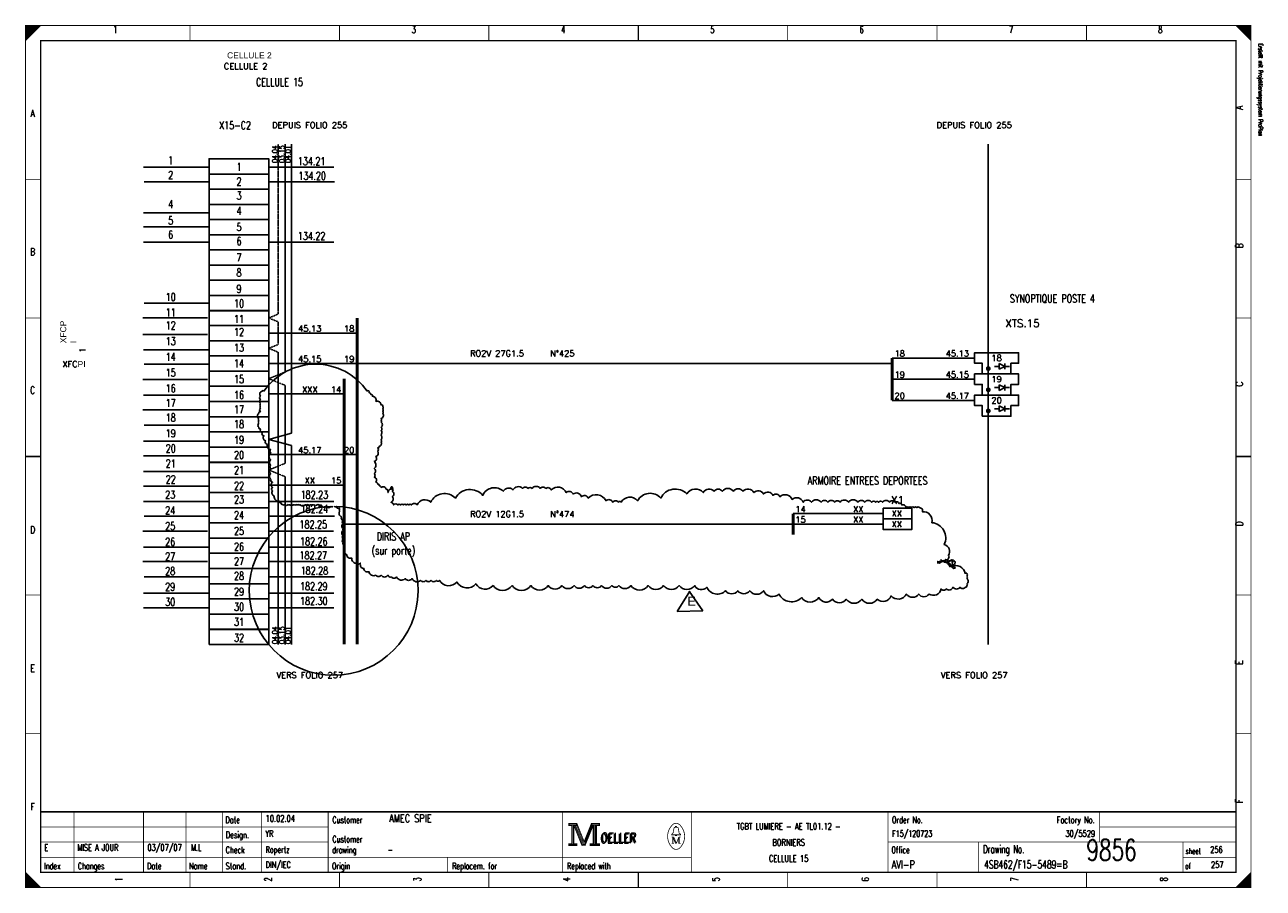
# Model space of a CAD drawing. Extents: x 0 to 409, y 0 to 285.
import ezdxf
from ezdxf.enums import TextEntityAlignment as Align

# ---------------------------------------------------------------- set-up
doc = ezdxf.new("R2010")
doc.units = 0
doc.header["$MEASUREMENT"] = 0
doc.linetypes.add('CONTINU', pattern=[0])
doc.linetypes.add('DISCONTINU', pattern=[0.15, 0.1, -0.05])
doc.layers.get('0').update_dxf_attribs({"color": 9, "linetype": 'CONTINUOUS'})
for name, color, linetype in [('POINTILLE', 5, 'DISCONTINU'), ('SCH-3', 3, 'CONTINU'), ('TEXTE', 3, 'CONTINUOUS'), ('TRAIFIN', 1, 'CONTINUOUS'), ('TRAIGROS', 2, 'CONTINUOUS'), ('TRAIMOY', 4, 'CONTINUOUS')]:
    doc.layers.add(name, color=color, linetype=linetype)
doc.styles.get("Standard").update_dxf_attribs({"font": 'simplex.shx', "bigfont": 'TXT.shx'})

# ---------------------------------------------------------------- blocks, each defined once
blk = doc.blocks.new('BRND')
at = {"layer": 'TRAIFIN'}
for p, q in [((0.8, -5.47), (0.8, -3.59)), ((0.8, -3.59), (2.68, -4.53)), ((2.68, -5.47), (2.68, -3.59)), ((-0.73, -4.53), (0.8, -4.53)), ((2.68, -4.53), (0.8, -5.47)), ((2.68, -4.53), (4.27, -4.53))]:
    blk.add_line(p, q, dxfattribs=at)
at = {"layer": 'TRAIMOY'}
blk.add_lwpolyline([(-4.75, -7), (-4.75, -3.5), (-7.25, -3.5), (-7.25, 0), (7.25, 0), (7.25, -3.5), (4.75, -3.5), (4.75, -7)], close=True, dxfattribs=at)

msp = doc.modelspace()

# ---------------------------------------------------------------- linework, layer by layer
at = {"color": 0, "linetype": 'Continuous'}
for p, q in [((38.98, 238.14), (60.31, 238.14)), ((80.59, 238.14), (101.92, 238.14)), ((39.16, 233.3), (60.49, 233.3)), ((80.77, 233.3), (102.1, 233.3)), ((38.98, 223.09), (60.31, 223.09)), ((38.98, 218.42), (60.31, 218.42)), ((38.98, 213.4), (60.31, 213.4)), ((80.59, 213.4), (101.92, 213.4)), ((39.16, 193.24), (60.49, 193.24)), ((38.8, 188.39), (60.13, 188.39)), ((38.8, 182.84), (60.13, 182.84)), ((38.98, 177.82), (60.31, 177.82)), ((39.16, 172.98), (60.49, 172.98)), ((38.8, 167.96), (60.13, 167.96)), ((38.98, 162.77), (60.31, 162.77)), ((38.8, 157.93), (60.13, 157.93)), ((39.16, 152.91), (60.49, 152.91)), ((38.98, 147.53), (60.31, 147.53)), ((38.98, 142.7), (60.31, 142.7)), ((38.98, 137.54), (60.31, 137.54)), ((38.98, 132.74), (60.31, 132.74)), ((38.98, 127.62), (60.31, 127.62)), ((80.59, 127.62), (101.92, 127.62)), ((39.16, 122.78), (60.49, 122.78)), ((80.77, 122.78), (102.1, 122.78)), ((38.8, 117.77), (60.13, 117.77)), ((80.41, 117.77), (101.74, 117.77)), ((38.98, 112.57), (60.31, 112.57)), ((80.59, 112.57), (101.92, 112.57)), ((38.8, 107.73), (60.13, 107.73)), ((80.41, 107.73), (101.74, 107.73)), ((39.16, 102.71), (60.49, 102.71)), ((80.77, 102.71), (102.1, 102.71)), ((38.98, 97.34), (60.31, 97.34)), ((80.59, 97.34), (101.92, 97.34)), ((38.98, 92.5), (60.31, 92.5)), ((80.59, 92.5), (101.92, 92.5))]:
    msp.add_line(p, q, dxfattribs=at)
at = {"linetype": 'Continuous'}
for p, q in [((219.5, 98.01), (215.36, 91.27)), ((223.8, 91.42), (219.35, 98.01)), ((215.36, 91.27), (223.8, 91.42))]:
    msp.add_line(p, q, dxfattribs=at)
at = {"color": 0, "const_width": 0.25, "flags": 128}
for points in [[(0, 285), (5, 285), (0, 280), (0, 285)], [(0, 142.5), (0, 285), (405, 285), (405, 0), (0, 0), (0, 142.5)], [(0.25, 285), (0.25, 280.25), (0.5, 280.5), (0.5, 285), (0.75, 285), (0.75, 280.75), (1, 281), (1, 285), (1.25, 285), (1.25, 281.25), (1.5, 281.5), (1.5, 285), (1.75, 285), (1.75, 281.75), (2, 282)], [(2, 282), (2, 285), (2.25, 285), (2.25, 282.25), (2.5, 282.5), (2.5, 285), (2.75, 285), (2.75, 282.75), (3, 283), (3, 285), (3.25, 285), (3.25, 283.25), (3.5, 283.5), (3.5, 285), (3.75, 285)], [(3.75, 285), (3.75, 283.75), (4, 284), (4, 285), (4.25, 285), (4.25, 284.25), (4.5, 284.5), (4.5, 285), (4.75, 285), (4.75, 284.75)], [(400, 285), (405, 280), (404.75, 280.25), (404.75, 285), (404.5, 285), (404.5, 280.5), (404.25, 280.75), (404.25, 285), (404, 285), (404, 281), (403.75, 281.25), (403.75, 285), (403.5, 285), (403.5, 281.5), (403.25, 281.75)], [(401.5, 283.5), (401.5, 285), (401.25, 285), (401.25, 283.75), (401, 284), (401, 285), (400.75, 285), (400.75, 284.25), (400.5, 284.5), (400.5, 285), (400.25, 285), (400.25, 284.75)], [(403.25, 281.75), (403.25, 285), (403, 285), (403, 282), (402.75, 282.25), (402.75, 285), (402.5, 285), (402.5, 282.5), (402.25, 282.75), (402.25, 285), (402, 285), (402, 283), (401.75, 283.25), (401.75, 285), (401.5, 285)], [(179.5, 21.2), (179.5, 20.5), (180.5, 20.5), (180.5, 14.5), (179.5, 14.5), (179.5, 13.8), (182.2, 13.8), (182.2, 14.5), (181.2, 14.5), (181.2, 20.5), (182.2, 20.5), (182.2, 21.2), (179.5, 21.2)], [(180.7, 20.7), (180.7, 14.3), (181, 14.3), (181, 20.7)], [(181.2, 20.5), (183.9, 13.8), (184.9, 13.8), (187.6, 20.5)], [(181.8, 20.5), (184.2, 14.6), (184.6, 14.6)], [(182.2, 21.2), (184.6, 15.2), (187, 21.2)], [(182.2, 20.5), (184.4, 14.9), (184.7, 14.9)], [(184.6, 14.2), (184.9, 14.2), (187.4, 20.5)], [(184.6, 14.6), (184.8, 14.6), (187.2, 20.5)], [(187.6, 20.5), (187.6, 14.5), (186.6, 14.5), (186.6, 13.8), (187.1, 13.8)], [(187, 21.2), (187, 20.5), (188, 20.5), (188, 14.5), (187, 14.5), (187, 13.8), (189.7, 13.8), (189.7, 14.5), (188.7, 14.5), (188.7, 20.5), (189.7, 20.5), (189.7, 21.2), (187, 21.2)], [(187.8, 20.7), (187.8, 14.3), (188.3, 14.3), (188.3, 20.7), (188.5, 20.7), (188.5, 14.3)], [(214.8, 17.4), (213.5, 17.4), (213.5, 17.6), (214, 18), (214.3, 19.6)], [(213.9, 16.7), (213.9, 14.6), (213.5, 14.6)], [(213.9, 16.7), (214.8, 14.6), (215.1, 14.6)], [(214.8, 19.9), (214.8, 20.2), (215.2, 20.2), (215.2, 19.9)], [(215.2, 17.4), (216.5, 17.4), (216.5, 17.6), (216, 18), (215.7, 19.6)], [(0, 5), (0, 0), (5, 0), (0, 5), (0.25, 4.75), (0.25, 0), (0.5, 0), (0.5, 4.5), (0.75, 4.25), (0.75, 0), (1, 0), (1, 4), (1.25, 3.75), (1.25, 0), (1.5, 0)], [(404.75, 4.75), (404.75, 0), (404.5, 0), (404.5, 4.5), (404.25, 4.25), (404.25, 0), (404, 0), (404, 4), (403.75, 3.75), (403.75, 0), (403.5, 0), (403.5, 3.5), (403.25, 3.25), (403.25, 0), (403, 0)], [(1.5, 0), (1.5, 3.5), (1.75, 3.25), (1.75, 0), (2, 0), (2, 3), (2.25, 2.75), (2.25, 0), (2.5, 0), (2.5, 2.5), (2.75, 2.25), (2.75, 0), (3, 0), (3, 2), (3.25, 1.75)], [(3.25, 1.75), (3.25, 0), (3.5, 0), (3.5, 1.5), (3.75, 1.25), (3.75, 0), (4, 0), (4, 1), (4.25, 0.75), (4.25, 0), (4.5, 0), (4.5, 0.5), (4.75, 0.25)], [(401.25, 1.25), (401.25, 0), (401, 0), (401, 1), (400.75, 0.75), (400.75, 0), (400.5, 0), (400.5, 0.5), (400.25, 0.25), (400.25, 0)], [(403, 0), (403, 3), (402.75, 2.75), (402.75, 0), (402.5, 0), (402.5, 2.5), (402.25, 2.25), (402.25, 0), (402, 0), (402, 2), (401.75, 1.75), (401.75, 0), (401.5, 0), (401.5, 1.5), (401.25, 1.25)]]:
    msp.add_lwpolyline(points, dxfattribs=at)
at = {"color": 0, "flags": 128}
for points, const_width in [([(0, 285), (405, 285), (405, 0), (0, 0)], 0.25), ([(5, 280), (400, 280), (400, 5), (5, 5)], 0.5), ([(5, 280), (400, 280), (400, 5), (5, 5)], 0.25), ([(179.7, 21), (182, 21), (182, 20.7), (179.7, 20.7)], 0.25), ([(187.2, 21), (189.5, 21), (189.5, 20.7), (187.2, 20.7)], 0.25), ([(214.8, 17.4), (215.2, 17.4), (215.2, 17.1), (214.8, 17.1)], 0.25), ([(179.7, 14.3), (182, 14.3), (182, 14), (179.7, 14)], 0.25), ([(186.8, 14.3), (189.5, 14.3), (189.5, 14), (186.8, 14)], 0.25)]:
    msp.add_lwpolyline(points, close=True, dxfattribs=dict(at, const_width=const_width))
at = {"color": 0}
for points, const_width in [([(54.38, 285), (54.38, 280)], 0.25), ([(103.75, 285), (103.75, 280)], 0.25), ([(153.12, 285), (153.12, 280)], 0.25), ([(202.5, 280), (202.5, 285)], 0.5), ([(202.5, 285), (202.5, 280)], 0.25), ([(251.88, 285), (251.88, 280)], 0.25), ([(301.25, 285), (301.25, 280)], 0.25), ([(350.62, 285), (350.62, 280)], 0.25), ([(0, 234.17), (5, 234.17)], 0.25), ([(405, 234.17), (400, 234.17)], 0.25), ([(0, 188.33), (5, 188.33)], 0.25), ([(405, 188.33), (400, 188.33)], 0.25), ([(5, 142.5), (0, 142.5)], 0.5), ([(0, 142.5), (5, 142.5)], 0.25), ([(400, 142.5), (405, 142.5)], 0.5), ([(405, 142.5), (400, 142.5)], 0.25), ([(0, 96.67), (5, 96.67)], 0.25), ([(405, 96.67), (400, 96.67)], 0.25), ([(0, 50.83), (5, 50.83)], 0.25), ([(405, 50.83), (400, 50.83)], 0.25), ([(400, 25), (5, 25)], 0.5), ([(16, 5), (16, 25)], 0.25), ([(39, 5), (39, 25)], 0.25), ([(53, 5), (53, 25)], 0.25), ([(65, 25), (65, 5)], 0.25), ([(78, 25), (78, 5)], 0.25), ([(100, 25), (100, 5)], 0.25), ([(177.5, 25), (177.5, 5)], 0.25), ([(220, 25), (220, 5)], 0.25), ([(285, 25), (285, 5)], 0.25), ([(355, 25), (355, 15)], 0.25), ([(181.5, 20.5), (184, 14.2)], 0.25), ([(184.7, 14.9), (187, 20.6)], 0.25), ([(5, 20), (100, 20)], 0.25), ([(213.5, 16.7), (214.2, 16.7)], 0.25), ([(214.2, 16.7), (215.1, 14.6)], 0.25), ([(214.6, 19.9), (215.5, 19.9)], 0.25), ([(215.1, 14.6), (215.9, 16.7)], 0.25), ([(215.9, 14.6), (215.9, 16.7)], 0.25), ([(215.9, 16.7), (216.5, 16.7)], 0.25), ([(216.1, 16.7), (216.1, 14.6)], 0.25), ([(355, 20), (400, 20)], 0.25), ([(5, 15), (100, 15)], 0.25), ([(184, 14.2), (184.6, 14.2)], 0.25), ([(213.9, 14.6), (214.3, 14.6)], 0.25), ([(216.5, 14.6), (215.7, 14.6)], 0.25), ([(285, 15), (400, 15)], 0.25), ([(315, 15), (315, 5)], 0.25), ([(382.5, 15), (382.5, 5)], 0.25), ([(5, 10), (220, 10)], 0.25), ([(139.5, 10), (139.5, 5)], 0.25), ([(382.5, 10), (400, 10)], 0.25), ([(54.38, 0), (54.38, 5)], 0.25), ([(103.75, 0), (103.75, 5)], 0.25), ([(153.12, 0), (153.12, 5)], 0.25), ([(202.5, 5), (202.5, 0)], 0.5), ([(202.5, 0), (202.5, 5)], 0.25), ([(251.88, 0), (251.88, 5)], 0.25), ([(301.25, 0), (301.25, 5)], 0.25), ([(350.62, 0), (350.62, 5)], 0.25), ([(405, 5), (400, 0)], 0.25), ([(4.75, 0), (4.75, 0.25)], 0.25)]:
    msp.add_lwpolyline(points, dxfattribs=dict(at, const_width=const_width))
at = {"color": 0, "linetype": 'Continuous'}
for points in [[(60.66, 235.9), (60.66, 240.92), (80.38, 240.92), (80.38, 235.9)], [(60.66, 230.88), (60.66, 235.9), (80.38, 235.9), (80.38, 230.88)], [(60.66, 225.86), (60.66, 230.88), (80.38, 230.88), (80.38, 225.86)], [(60.66, 220.84), (60.66, 225.86), (80.38, 225.86), (80.38, 220.84)], [(60.66, 215.82), (60.66, 220.84), (80.38, 220.84), (80.38, 215.82)], [(60.66, 210.8), (60.66, 215.82), (80.38, 215.82), (80.38, 210.8)], [(60.66, 205.78), (60.66, 210.8), (80.38, 210.8), (80.38, 205.78)], [(60.66, 200.76), (60.66, 205.78), (80.38, 205.78), (80.38, 200.76)], [(60.66, 195.73), (60.66, 200.76), (80.38, 200.76), (80.38, 195.73)], [(60.66, 190.71), (60.66, 195.73), (80.38, 195.73), (80.38, 190.71)], [(60.66, 185.79), (60.66, 190.81), (80.38, 190.81), (80.38, 185.79)], [(60.66, 180.77), (60.66, 185.79), (80.38, 185.79), (80.38, 180.77)], [(60.66, 175.75), (60.66, 180.77), (80.38, 180.77), (80.38, 175.75)], [(60.66, 170.73), (60.66, 175.75), (80.38, 175.75), (80.38, 170.73)], [(60.66, 165.71), (60.66, 170.73), (80.38, 170.73), (80.38, 165.71)], [(60.66, 160.68), (60.66, 165.71), (80.38, 165.71), (80.38, 160.68)], [(60.66, 155.66), (60.66, 160.68), (80.38, 160.68), (80.38, 155.66)], [(60.66, 150.64), (60.66, 155.66), (80.38, 155.66), (80.38, 150.64)], [(60.66, 145.62), (60.66, 150.64), (80.38, 150.64), (80.38, 145.62)], [(60.66, 140.6), (60.66, 145.62), (80.38, 145.62), (80.38, 140.6)], [(60.66, 135.53), (60.66, 140.55), (80.38, 140.55), (80.38, 135.53)], [(60.66, 130.55), (60.66, 135.57), (80.38, 135.57), (80.38, 130.55)], [(60.66, 125.55), (60.66, 130.57), (80.38, 130.57), (80.38, 125.55)], [(60.66, 120.53), (60.66, 125.55), (80.38, 125.55), (80.38, 120.53)], [(60.66, 115.51), (60.66, 120.53), (80.38, 120.53), (80.38, 115.51)], [(60.66, 110.49), (60.66, 115.51), (80.38, 115.51), (80.38, 110.49)], [(60.66, 105.46), (60.66, 110.49), (80.38, 110.49), (80.38, 105.46)], [(60.66, 100.44), (60.66, 105.46), (80.38, 105.46), (80.38, 100.44)], [(60.66, 95.42), (60.66, 100.44), (80.38, 100.44), (80.38, 95.42)], [(60.66, 90.4), (60.66, 95.42), (80.38, 95.42), (80.38, 90.4)], [(60.66, 85.33), (60.66, 90.35), (80.38, 90.35), (80.38, 85.33)], [(60.66, 80.36), (60.66, 85.38), (80.38, 85.38), (80.38, 80.36)]]:
    msp.add_lwpolyline(points, close=True, dxfattribs=at)
at = {"linetype": 'Continuous'}
msp.add_lwpolyline([(304.96, 108.86, 0.520567), (304.96, 109.76, 0.520567), (303.61, 113.38, 0.520567), (299.53, 120.61, 0.520567), (296.37, 124.23, 0.520567), (295.46, 125.59, 0.520567), (294.56, 125.59, 0.520567), (293.65, 125.59, 0.520567), (292.74, 125.59, 0.520567), (291.84, 125.59, 0.520567), (290.93, 125.59, 0.520567), (289.58, 126.49, 0.520567), (288.67, 126.94, 0.520567), (287.31, 127.4, 0.520567), (285.5, 127.4, 0.520567), (283.24, 127.4, 0.520567), (281.88, 127.4, 0.520567), (280.98, 127.4, 0.520567), (279.62, 127.4, 0.520567), (277.36, 127.4, 0.520567), (275.1, 127.4, 0.520567), (271.93, 127.4, 0.520567), (269.21, 127.4, 0.520567), (267.4, 127.4, 0.520567), (265.14, 127.4, 0.520567), (262.88, 127.4, 0.520567), (259.71, 127.4, 0.520567), (256.99, 127.4, 0.520567), (253.37, 128.3, 0.520567), (249.3, 129.2, 0.520567), (247.04, 129.66, 0.520567), (243.87, 130.11, 0.520567), (240.7, 130.56, 0.520567), (237.08, 131.01, 0.520567), (233.92, 131.01, 0.520567), (230.3, 131.01, 0.520567), (227.58, 131.01, 0.520567), (223.96, 130.56, 0.520567), (218.53, 130.11, 0.520567), (209.93, 128.75, 0.520567), (202.24, 127.85, 0.520567), (196.81, 127.4, 0.520567), (195.9, 127.4, 0.520567), (194.09, 127.4, 0.520567), (191.83, 127.85, 0.520567), (185.95, 128.75, 0.520567), (183.68, 129.2, 0.520567), (180.97, 130.11, 0.520567), (178.71, 130.56, 0.520567), (173.73, 131.47, 0.520567), (171.92, 131.92, 0.520567), (170.11, 131.92, 0.520567), (167.39, 131.92, 0.520567), (166.04, 131.92, 0.520567), (164.23, 131.92, 0.520567), (161.06, 131.47, 0.520567), (157.89, 131.01, 0.520567), (151.1, 129.66, 0.520567), (142.05, 128.75, 0.520567), (133.91, 127.4, 0.520567), (129.38, 126.49, 0.520567), (127.57, 126.49, 0.520567), (126.67, 126.49, 0.520567), (125.76, 126.49, 0.520567), (124.85, 126.49, 0.520567), (123.95, 126.49, 0.520567), (123.04, 126.49, 0.520567), (121.69, 126.49, 0.520567), (121.23, 126.94, 0.520567), (120.78, 127.4, 0.520567), (121.23, 129.2, 0.520567), (121.23, 131.01, 0.520567), (121.23, 131.92, 0.520567), (120.94, 132.5, 0.520567), (120.91, 131.7, 0.520567), (121.48, 131.7, 0.520567), (119.77, 130.56, 0.520567), (119.2, 131.7, 0.520567), (117.49, 132.27, 0.520567), (116.92, 132.84, 0.520567), (116.36, 133.41, 0.520567), (115.79, 133.98, 0.520567), (115.22, 135.69, 0.520567), (115.22, 136.82, 0.520567), (115.22, 138.53, 0.520567), (115.22, 140.81, 0.520567), (115.79, 142.51, 0.520567), (116.36, 144.22, 0.520567), (116.36, 145.36, 0.520567), (116.92, 145.93, 0.520567), (117.49, 146.5, 0.520567), (117.49, 147.07, 0.520567), (117.49, 147.63, 0.520567), (117.49, 148.2, 0.520567), (117.49, 149.34, 0.520567), (117.49, 149.91, 0.520567), (117.49, 151.05, 0.520567), (117.49, 152.19, 0.520567), (117.49, 153.89, 0.520567), (117.49, 154.46, 0.520567), (117.49, 155.03, 0.520567), (118.06, 156.74, 0.520567), (118.06, 157.31, 0.520567), (118.06, 157.88, 0.520567), (118.06, 158.44, 0.520567), (118.06, 159.01, 0.520567), (117.49, 159.58, 0.520567), (115.79, 160.72, 0.520567), (114.65, 162.43, 0.520567), (114.08, 163, 0.520567), (113.51, 163.57, 0.520567), (113.51, 164.13, 0.520567), (112.94, 164.13, 0.520567), (78.77, 164.13, 0.520567), (78.2, 164.13, 0.520567), (77.63, 162.43, 0.520567), (77.63, 161.29, 0.520567), (77.63, 160.15, 0.520567), (77.63, 159.58, 0.520567), (77.63, 159.01, 0.520567), (77.63, 158.44, 0.520567), (77.63, 157.31, 0.520567), (77.06, 156.74, 0.520567), (77.06, 155.03, 0.520567), (77.06, 154.46, 0.520567), (77.06, 153.89, 0.520567), (77.06, 153.32, 0.520567), (77.06, 152.19, 0.520567), (77.63, 151.62, 0.520567), (78.2, 150.48, 0.520567), (78.77, 149.34, 0.520567), (79.34, 147.63, 0.520567), (79.91, 146.5, 0.520567), (81.05, 144.79, 0.520567), (81.05, 143.65, 0.520567), (81.05, 141.38, 0.520567), (81.05, 139.67, 0.520567), (81.05, 138.53, 0.520567), (81.05, 136.82, 0.520567), (81.05, 135.12, 0.520567), (81.62, 133.98, 0.520567), (81.62, 132.27, 0.520567), (81.62, 131.13, 0.520567), (82.19, 129.43, 0.520567), (83.9, 127.72, 0.520567), (84.47, 127.15, 0.520567), (85.04, 126.58, 0.520567), (85.61, 126.58, 0.520567), (86.74, 126.58, 0.520567), (87.31, 126.58, 0.520567), (88.45, 126.58, 0.520567), (89.02, 126.58, 0.520567), (89.59, 126.58, 0.520567), (90.16, 126.58, 0.520567), (90.73, 126.58, 0.520567), (92.44, 126.58, 0.520567), (93.01, 126.58, 0.520567), (94.15, 126.58, 0.520567), (94.72, 126.58, 0.520567), (95.29, 126.58, 0.520567), (96.43, 126.58, 0.520567), (96.99, 126.58, 0.520567), (98.13, 126.01, 0.520567), (99.27, 126.01, 0.520567), (100.98, 126.01, 0.520567), (101.55, 126.01, 195.779411), (102.12, 126.01, 0.520567), (102.69, 126.01, 0.520567), (103.26, 125.44, 0.520567), (103.83, 125.44, 0.520567), (103.83, 124.88, 0.520567), (103.83, 124.31, 0.520567), (104.4, 122.6, 0.520567), (104.97, 121.46, 0.520567), (104.97, 120.32, 0.520567), (104.97, 118.62, 0.520567), (104.97, 118.05, 0.520567), (104.97, 116.34, 0.520567), (104.97, 115.2, 0.520567), (104.97, 114.06, 0.520567), (105.54, 112.93, 0.520567), (105.54, 112.36, 0.520567), (105.54, 111.79, 0.520567), (105.54, 111.22, 0.520567), (106.11, 110.08, 0.520567), (107.81, 108.94, 0.520567), (109.52, 107.24, 0.520567), (110.66, 107.24, 0.520567), (110.66, 106.67, 0.520567), (111.8, 105.53, 0.520567), (113.51, 104.39, 0.520567), (115.79, 103.25, 0.520567), (117.49, 103.25, 0.520567), (119.77, 103.25, 0.520567), (120.91, 102.68, 0.520567), (122.62, 102.68, 0.520567), (125.47, 102.12, 0.520567), (127.74, 102.12, 0.520567), (130.59, 101.55, 0.520567), (132.3, 101.55, 0.520567), (134.01, 101.55, 0.520567), (135.72, 101.55, 0.520567), (136.85, 101.55, 0.520567), (142.55, 100.98, 0.520567), (148.81, 100.41, 0.520567), (154.51, 99.84, 0.520567), (160.77, 99.84, 0.520567), (167.03, 99.84, 0.520567), (172.73, 99.84, 0.520567), (177.28, 99.84, 0.520567), (181.27, 99.84, 0.520567), (184.69, 99.84, 0.520567), (187.53, 99.84, 0.520567), (190.38, 99.84, 0.520567), (193.8, 99.84, 0.520567), (196.08, 99.84, 0.520567), (200.06, 99.84, 0.520567), (205.76, 99.84, 0.520567), (210.88, 99.84, 0.520567), (216.01, 99.84, 0.520567), (221.13, 99.84, 0.520567), (225.12, 99.27, 0.520567), (231.38, 98.13, 0.520567), (235.37, 98.13, 0.520567), (239.35, 98.13, 0.520567), (243.91, 98.13, 0.520567), (249.03, 97, 0.520567), (256.43, 95.86, 0.520567), (262.13, 95.86, 0.520567), (266.68, 95.29, 0.520567), (271.24, 95.29, 0.520567), (276.36, 95.29, 0.520567), (281.49, 95.29, 0.520567), (286.04, 96.43, 0.520567), (291.17, 97, 0.520567), (295.16, 97, 0.520567), (298.57, 97, 0.520567), (302.56, 98.7, 0.520567), (304.27, 98.7, 0.520567), (306.54, 99.27, 0.520567), (308.82, 99.27, 0.520567), (310.53, 99.27, 0.520567), (311.1, 99.84, 0.520567), (311.1, 100.41, 0.520567), (311.1, 102.12, 0.520567), (311.1, 102.68, 0.520567), (311.1, 103.25, 0.520567), (311.1, 103.82, 0.520567), (310.53, 103.82, 0.520567), (305.97, 106.1, 0.520567), (301.99, 107.24, 0.520567), (301.42, 107.24, 0.520567), (301.42, 107.81, 0.520567), (301.99, 107.81, 0.520567), (302.56, 108.37, 0.520567), (304.27, 108.37, 0.520567), (305.97, 108.37, 0.520567), (306.54, 108.37, 0.520567), (306.54, 107.81, 0.520567), (306.54, 106.67, 0.520567), (306.54, 106.1, 0.520567), (305.97, 106.1, 0.520567), (305.41, 106.1, 0.520567), (305.97, 106.67, 0.520567), (306.54, 106.67, 0.520567), (307.11, 107.24, 0.520567), (307.11, 107.81, 0.520567), (306.54, 107.81, 0.520567), (304.84, 107.24, 0.520567), (306.02, 106.36, 0.520567), (307.2, 105.57, 0.520567), (306.47, 106.04, 0.520567), (305.79, 106.53, 0.520567), (305.31, 106.91, 0.520567), (304.34, 107.3, 0.520567), (303.66, 107.49, 0.520567), (303.37, 108.07, 0.520567), (304.05, 108.46, 0.520567), (304.73, 108.46, 0.520567)], format="xyb", close=True, dxfattribs=at)
at = {"color": 0, "const_width": 0.25, "flags": 128}
for points in [[(213.5, 20.39, 0.373815), (213.49, 13.43, 0.373815)], [(216.49, 20.4, 0.530775), (213.51, 20.41, 0.530775)], [(216.5, 13.4, 0.378582), (216.46, 20.44, 0.378582)], [(214.6, 19.9, 0.414214), (214.3, 19.6, 0.414214)], [(215.7, 19.6, 0.414214), (215.4, 19.9, 0.414214)], [(213.5, 13.4, 0.532213), (216.49, 13.39, 0.532213)]]:
    msp.add_lwpolyline(points, format="xyb", dxfattribs=at)
at = {"layer": 'POINTILLE', "color": 0, "const_width": 0.5}
for points in [[(286.41, 173.24), (109.63, 173.24)], [(253.66, 120.13), (105.3, 120.13)]]:
    msp.add_lwpolyline(points, dxfattribs=at)
at = {"layer": 'TRAIFIN', "color": 0, "linetype": 'DISCONTINU'}
for p, q in [((83.53, 245.8), (83.53, 189.59)), ((83.53, 189.59), (80.38, 188.3)), ((83.53, 187.02), (80.38, 188.3)), ((83.53, 187.02), (83.53, 179.55)), ((83.53, 179.55), (80.38, 178.26)), ((83.53, 176.97), (80.38, 178.26)), ((85.83, 170.45), (80.38, 168.22)), ((85.83, 165.99), (80.38, 168.22)), ((85.83, 140.27), (80.38, 138.04)), ((85.83, 135.81), (80.38, 138.04))]:
    msp.add_line(p, q, dxfattribs=at)
at = {"layer": 'TRAIFIN', "color": 0}
for p, q in [((85.83, 170.45), (85.83, 245.8)), ((87.91, 150.17), (87.91, 245.8)), ((87.91, 150.17), (87.91, 215.86)), ((109.63, 183.28), (80.38, 183.28)), ((83.53, 80.37), (83.53, 176.97)), ((109.63, 173.24), (80.38, 173.24)), ((313.66, 175.06), (286.41, 175.06)), ((313.66, 168.06), (286.41, 168.06)), ((85.83, 140.27), (85.83, 165.99)), ((105.3, 163.19), (80.38, 163.19)), ((313.66, 161.06), (286.41, 161.06)), ((87.91, 150.17), (80.38, 148.13)), ((87.91, 146.09), (80.38, 148.13)), ((87.91, 80.39), (87.91, 146.09)), ((87.91, 80.39), (87.91, 146.09)), ((109.63, 143.11), (80.38, 143.11)), ((85.83, 135.81), (85.83, 80.38)), ((105.3, 133.06), (80.38, 133.06)), ((105.3, 133.06), (80.38, 133.06)), ((283.41, 123.63), (253.66, 123.63)), ((283.41, 120.13), (253.66, 120.13))]:
    msp.add_line(p, q, dxfattribs=at)
at = {"layer": 'TRAIFIN', "color": 0, "const_width": 0.72}
for points in [[(317.72, 171.56, 1), (318.6, 171.56, 1)], [(317.72, 164.56, 1), (318.6, 164.56, 1)], [(317.72, 157.56, 1), (318.6, 157.56, 1)]]:
    msp.add_lwpolyline(points, format="xyb", close=True, dxfattribs=at)
at = {"layer": 'TRAIGROS', "color": 0}
msp.add_line((318.16, 245.8), (318.16, 80.36), dxfattribs=at)
at = {"layer": 'TRAIGROS', "color": 0, "const_width": 1}
for points in [[(109.63, 188.3), (109.63, 80.36)], [(286.41, 175.06), (286.41, 161.06)], [(105.3, 168.22), (105.3, 80.39)], [(253.66, 123.63), (253.66, 116.63)]]:
    msp.add_lwpolyline(points, dxfattribs=at)
at = {"layer": 'TRAIMOY', "color": 0}
for points in [[(283.41, 125.38), (292.91, 125.38), (292.91, 121.88), (283.41, 121.88)], [(283.41, 121.88), (292.91, 121.88), (292.91, 118.38), (283.41, 118.38)]]:
    msp.add_lwpolyline(points, close=True, dxfattribs=at)

# ---------------------------------------------------------------- block references
at = {"layer": 'SCH-3', "color": 0}
for p in [(320.91, 176.81), (320.91, 169.81), (320.91, 162.81)]:
    msp.add_blockref('BRND', p, dxfattribs=at)

# ---------------------------------------------------------------- texts
at = {"color": 0}
for s, height, width, p in [('1', 2.38, 0.672, (29.65, 284.86)), ('3', 2.38, 0.672, (128.32, 284.86)), ('4', 2.38, 0.672, (177.66, 284.86)), ('5', 2.38, 0.672, (226.99, 284.86)), ('6', 2.38, 0.672, (276.32, 284.86)), ('7', 2.38, 0.672, (325.66, 284.86)), ('8', 2.38, 0.672, (374.99, 284.86)), ('CELLULE 15', 2.619, 0.736, (83.93, 267.6)), ('A', 2.38, 0.76, (2.33, 257.17)), ('X15-C2', 2.619, 0.736, (69.25, 253.3)), ('1', 2.62, 0.736, (47.97, 241.72)), ('134.21', 2.619, 0.736, (94.55, 241.45)), ('1', 2.62, 0.736, (70.57, 239.57)), ('2', 2.62, 0.736, (47.97, 236.88)), ('2', 2.62, 0.736, (70.57, 234.73)), ('134.20', 2.619, 0.736, (94.73, 236.61)), ('3', 2.62, 0.736, (70.57, 230.07)), ('4', 2.62, 0.736, (47.97, 227.21)), ('5', 2.62, 0.736, (47.97, 221.83)), ('4', 2.62, 0.736, (70.57, 225.05)), ('6', 2.62, 0.736, (47.97, 217.16)), ('5', 2.62, 0.736, (70.57, 219.68)), ('6', 2.62, 0.736, (70.57, 215.01)), ('134.22', 2.619, 0.736, (94.55, 216.71)), ('B', 2.38, 0.76, (2.33, 211.39)), ('7', 2.62, 0.736, (70.57, 209.63)), ('8', 2.62, 0.736, (70.57, 204.62)), ('10', 2.619, 0.736, (47.97, 196.55)), ('9', 2.62, 0.736, (70.57, 199.24)), ('10', 2.619, 0.736, (70.57, 194.4)), ('SYNOPTIQUE POSTE 4', 2.6194, 0.736, (339.34, 196.04)), ('11', 2.619, 0.736, (47.97, 191.43)), ('11', 2.619, 0.736, (70.57, 189.28)), ('12', 2.619, 0.736, (47.97, 187.13)), ('12', 2.619, 0.736, (70.57, 184.98)), ('13', 2.619, 0.736, (47.97, 181.94)), ('14', 2.619, 0.736, (47.97, 176.74)), ('13', 2.619, 0.736, (70.57, 179.79)), ('14', 2.619, 0.736, (70.57, 174.59)), ('15', 2.619, 0.736, (47.97, 171.54)), ('15', 2.619, 0.736, (70.57, 169.39)), ('C', 2.38, 0.76, (2.33, 165.61)), ('16', 2.619, 0.736, (47.97, 166.35)), ('16', 2.619, 0.736, (70.57, 164.19)), ('17', 2.619, 0.736, (47.97, 161.51)), ('18', 2.619, 0.736, (47.97, 156.67)), ('17', 2.619, 0.736, (70.57, 159.36)), ('19', 2.619, 0.736, (47.97, 151.47)), ('18', 2.619, 0.736, (70.57, 154.52)), ('19', 2.619, 0.736, (70.57, 149.32)), ('20', 2.619, 0.736, (47.97, 146.45)), ('20', 2.619, 0.736, (70.57, 144.3)), ('21', 2.619, 0.736, (47.97, 141.48)), ('21', 2.619, 0.736, (70.57, 139.33)), ('22', 2.619, 0.736, (47.97, 136.24)), ('ARMOIRE ENTREES DEPORTEES', 2.6194, 0.736, (278.27, 135.86)), ('23', 2.619, 0.736, (47.8, 131.2)), ('22', 2.619, 0.736, (70.57, 134.09)), ('182.23', 2.619, 0.736, (95.45, 131.16)), ('23', 2.619, 0.736, (70.57, 129.59)), ('24', 2.619, 0.736, (47.8, 126)), ('24', 2.619, 0.736, (70.57, 124.39)), ('182.24', 2.619, 0.736, (95.45, 126.5)), ('D', 2.38, 0.76, (2.33, 119.47)), ('25', 2.619, 0.736, (47.8, 120.81)), ('25', 2.619, 0.736, (70.57, 119.19)), ('182.25', 2.619, 0.736, (95.09, 121.34)), ('26', 2.619, 0.736, (47.8, 115.61)), ('182.26', 2.619, 0.736, (95.27, 115.74)), ('DIRIS AP', 2.619, 0.736, (121.56, 117.37)), ('27', 2.619, 0.736, (47.8, 110.77)), ('26', 2.619, 0.736, (70.57, 114)), ('182.27', 2.619, 0.736, (95.09, 111.12)), ('(sur porte)', 2.6194, 0.736, (121.56, 112.71)), ('27', 2.619, 0.736, (70.57, 109.16)), ('28', 2.619, 0.736, (47.8, 105.93)), ('28', 2.619, 0.736, (70.57, 104.32)), ('182.28', 2.619, 0.736, (95.45, 106.06)), ('29', 2.619, 0.736, (47.8, 100.74)), ('29', 2.619, 0.736, (70.57, 99.12)), ('182.29', 2.619, 0.736, (95.27, 100.9)), ('30', 2.619, 0.736, (47.8, 95.72)), ('30', 2.619, 0.736, (70.57, 94.11)), ('182.30', 2.619, 0.736, (95.27, 96.02)), ('31', 2.619, 0.736, (70.57, 89.13)), ('32', 2.619, 0.736, (70.57, 83.89)), ('E', 2.38, 0.76, (2.33, 73.68)), ('F', 2.38, 0.76, (2.33, 27.9)), ('TGBT LUMIERE - AE TL01.12 -', 2.1431, 0.7536, (252.19, 21.3)), ('BORNIERS', 2.143, 0.76, (252.19, 15.97)), ('CELLULE 15', 2.143, 0.681231, (252.19, 10.65))]:
    msp.add_text(s, height=height, dxfattribs=dict(at, width=width)).set_placement(p, align=Align.TOP_CENTER)
at = {"color": 0, "width": 0.622634}
msp.add_text('Erstellt mit Projektierungssystem ProPlan', height=1.4287, rotation=270, dxfattribs=at).set_placement((407.02, 279.06), align=Align.BOTTOM_LEFT)
at = {"color": 0, "width": 0.76}
for s, p in [('A', (399.91, 257.17)), ('B', (399.91, 211.39)), ('C', (399.92, 165.61)), ('D', (399.92, 119.47)), ('E', (399.91, 73.68)), ('F', (399.91, 27.9))]:
    msp.add_text(s, height=2.38, rotation=90, dxfattribs=at).set_placement(p, align=Align.TOP_LEFT)
at = {"color": 0}
for s, height, width, p in [('04.04', 1.676, 0.736, (81.55, 242.48)), ('03.15', 1.676, 0.736, (83.86, 242.48)), ('03.15', 1.676, 0.736, (83.86, 242.48)), ('04.01', 1.676, 0.736, (85.94, 242.48)), ('04.04', 1.676, 0.736, (81.55, 83.43)), ('03.15', 1.676, 0.736, (83.86, 83.43)), ('04.01', 1.676, 0.736, (85.94, 83.43)), ('1', 2.38, 0.672, (29.65, 2.7)), ('2', 2.38, 0.672, (78.99, 2.7)), ('3', 2.38, 0.672, (128.32, 2.7)), ('4', 2.38, 0.672, (177.66, 2.7)), ('5', 2.38, 0.672, (226.99, 2.7)), ('6', 2.38, 0.672, (276.32, 2.7)), ('7', 2.38, 0.672, (325.66, 2.7)), ('8', 2.38, 0.672, (374.99, 2.7))]:
    msp.add_text(s, height=height, rotation=90, dxfattribs=dict(at, width=width)).set_placement(p, align=Align.TOP_CENTER)
for s, height, width, p in [('Date', 2.143, 0.64, (66.05, 23.42)), ('Customer', 2.143, 0.62, (101.4, 23.42)), ('Order No.', 2.143, 0.656889, (286.33, 23.42)), ('Design.', 2.143, 0.636571, (66.19, 18.46)), ('Customer', 2.143, 0.62, (101.4, 17.04)), ('OELLER', 3.096, 0.76, (189.96, 17.75)), ('OELLER', 3.096, 0.76, (189.96, 17.75)), ('OELLER', 3.096, 0.76, (190.32, 18.1)), ('Check', 2.143, 0.632, (66.12, 13.49)), ('drawing', 2.143, 0.6, (101.33, 13.49)), ('Office', 2.143, 0.626667, (286.15, 13.49)), ('Drawing No.', 2.6194, 0.646545, (316.43, 13.98)), ('sheet', 1.905, 0.6, (383.38, 12.99)), ('Index', 2.143, 0.632, (6.09, 8.16)), ('Changes', 2.143, 0.622857, (17.26, 8.16)), ('Stand.', 2.143, 0.642667, (66.12, 8.16)), ('Origin', 2.143, 0.626667, (101.27, 8.16)), ('Replacem. for', 2.1431, 0.627077, (140.97, 8.16)), ('Replaced with', 2.1431, 0.619692, (178.95, 8.16)), ('of', 1.905, 0.6, (383.23, 8.02)), ('Date', 2.143, 0.64, (40.15, 8.16)), ('Name', 2.143, 0.64, (54.04, 8.16))]:
    msp.add_text(s, height=height, dxfattribs=dict(at, width=width)).set_placement(p, align=Align.TOP_LEFT)
for s, height, width, p in [('10.02.04', 2.143, 0.678, (79.34, 21.08)), ('AMEC SPIE', 2.619, 0.752889, (120.16, 20.77)), ('YR', 2.143, 0.626667, (79.27, 16.11)), ('F15/120723', 2.143, 0.6832, (286.39, 16.11)), ('E', 2.14, 0.76, (6.2, 11.51)), ('MISE A JOUR', 2.1431, 0.728, (17.15, 11.51)), ('03/07/07', 2.143, 0.678, (40.28, 11.51)), ('M.L', 2.143, 0.738667, (54.65, 11.51)), ('Ropertz', 2.143, 0.622857, (79.32, 10.79)), ('-', 2.14, 0.696, (119.65, 10.79)), ('9856', 7, 0.6928, (350.58, 6.78)), ('256', 2.143, 0.672, (391.5, 10.79)), ('DIN/IEC', 2.143, 0.750857, (79.35, 5.82)), ('AVI-P', 2.619, 0.7472, (286.24, 5.51)), ('4SB462/F15-5489=B', 2.6194, 0.6928, (316.79, 5.51)), ('257', 2.143, 0.672, (391.77, 5.82))]:
    msp.add_text(s, height=height, dxfattribs=dict(at, width=width)).set_placement(p, align=Align.BOTTOM_LEFT)
at = {"color": 0, "width": 0.646545}
msp.add_text('Factory No.', height=2.1431, dxfattribs=at).set_placement((353.35, 23.42), align=Align.TOP_RIGHT)
at = {"color": 0, "width": 0.675429}
msp.add_text('30/5529', height=2.143, dxfattribs=at).set_placement((353.46, 16.11), align=Align.BOTTOM_RIGHT)
at = {"linetype": 'Continuous', "attachment_point": 1}
for s, insert, char_height, width in [('{\\fArial|b0|i0|c0|p34;CELLULE 2}', (66.61, 276.14), 2, 67.0761), ('CELLULE 2', (65.54, 272.55), 2, 64.2066), ('XFC{\\fArial|b0|i0|c0|p34;PI}', (12.17, 174.04), 2, 3.7664), ('{\\fArial|b0|i0|c0|p34;E}', (218.74, 96.17), 3, 2.4542)]:
    msp.add_mtext(s, dxfattribs=dict(at, insert=insert, char_height=char_height, width=width))
at = {"linetype": 'Continuous', "char_height": 2, "attachment_point": 1, "rotation": 90}
for s, insert, width in [('{\\fArial|b0|i0|c0|p34;XFCP\\PI}', (11.45, 179.96), 3.7664), ('1', (17.84, 176.83), 3.9457)]:
    msp.add_mtext(s, dxfattribs=dict(at, insert=insert, width=width))
at = {"layer": 'TEXTE', "color": 0}
for s, p in [('DEPUIS FOLIO 255', (93.93, 252.08)), ('DEPUIS FOLIO 255', (313.51, 252.08)), ('45.13', (93.93, 184.78)), ('18', (106.96, 184.78)), ('45.15', (93.93, 174.74)), ('19', (106.96, 174.74)), ('18', (288.88, 176.56)), ('45.13', (307.94, 176.56)), ('18', (320.91, 175.06)), ('19', (288.88, 169.56)), ('45.15', (307.94, 169.56)), ('19', (320.91, 168.06)), ('XXX', (93.93, 164.69)), ('14', (102.64, 164.69)), ('20', (288.88, 162.56)), ('45.17', (307.94, 162.56)), ('20', (320.91, 161.06)), ('45.17', (93.93, 144.61)), ('20', (106.96, 144.61)), ('XX', (93.93, 134.56)), ('15', (102.64, 134.56)), ('14', (256.13, 125.13)), ('15', (256.13, 121.63)), ('XX', (275.19, 125.13)), ('XX', (275.19, 121.63)), ('XX', (287.91, 123.63)), ('XX', (287.91, 120.13)), ('VERS FOLIO 257', (93.93, 70.21)), ('VERS FOLIO 257', (313.51, 70.21))]:
    msp.add_text(s, height=2, dxfattribs=at).set_placement(p, align=Align.MIDDLE)
for s, p in [('XTS.15', (329.45, 185.3)), ('X1', (288.16, 126.87))]:
    msp.add_text(s, height=2.5, dxfattribs=at).set_placement(p, align=Align.CENTER)
for s, p in [('RO2V 27G1.5', (146.9, 175.59)), ('N°425', (173.36, 175.59)), ('RO2V 12G1.5', (146.9, 122.48)), ('N°474', (173.36, 122.48))]:
    msp.add_text(s, height=2, dxfattribs=at).set_placement(p)

doc.saveas('drawing.dxf')
